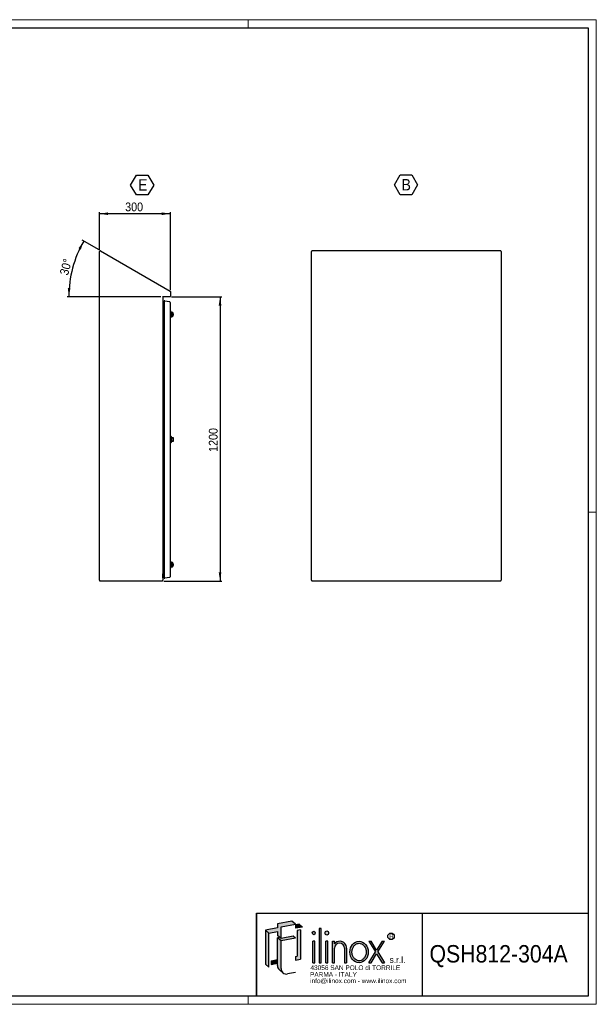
# Model space of a CAD drawing. Header units: millimetres. Extents: x 0 to 5887, y -1 to 4157.
# Tile 7 of 7: x 3453 to 5887, y -1 to 4157. Entities that reach past the tile are written whole.
import ezdxf
from ezdxf.enums import TextEntityAlignment as Align

# ---------------------------------------------------------------- set-up
doc = ezdxf.new("R2010")
doc.units = ezdxf.units.MM
doc.header["$LTSCALE"] = 7
doc.layers.add('SLD-0_1', color=7, linetype='Continuous')
doc.styles.add('SLDTEXTSTYLE0', font='arial.ttf', dxfattribs={"width": 0.9915611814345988})
doc.styles.add('SLDTEXTSTYLE1', font='txt')
doc.styles.add('SLDTEXTSTYLE2', font='txt', dxfattribs={"width": 0.913})
doc.styles.add('SLDTEXTSTYLE3', font='Gothic.ttf', dxfattribs={"width": 0.913})
doc.dimstyles.new('SLDDIMSTYLE3', dxfattribs={"dimtxt": 37.04166666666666, "dimasz": 37.04166666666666, "dimexe": 0, "dimexo": 0.0625, "dimgap": 9.260416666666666, "dimtad": 1, "dimrnd": 1e-09, "dimzin": 12, "dimdsep": 46, "dimtxsty": 'SLDTEXTSTYLE3', "dimsah": 1, "dimcen": 0.09, "dimadec": 0, "dimazin": 3, "dimtfac": 1, "dimtofl": 0, "dimtmove": 0, "dimatfit": 3, "dimfxl": 1, "dimfrac": 2, "dimtolj": 1, "dimtzin": 12, "dimarcsym": 0})
doc.dimstyles.new('SLDDIMSTYLE7', dxfattribs={"dimtxt": 37.04166666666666, "dimasz": 37.04166666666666, "dimexe": 0, "dimexo": 0.0625, "dimgap": 9.260416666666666, "dimtad": 1, "dimdec": 4, "dimlfac": 7, "dimzin": 12, "dimdsep": 46, "dimtxsty": 'SLDTEXTSTYLE3', "dimsah": 1, "dimcen": 0.09, "dimazin": 3, "dimtfac": 1, "dimtofl": 0, "dimtmove": 0, "dimatfit": 3, "dimfxl": 1, "dimfrac": 2, "dimtolj": 1, "dimtzin": 12, "dimarcsym": 0})

# ---------------------------------------------------------------- blocks, each defined once
blk = doc.blocks.new('SW_NOTE_0')
at = {"layer": 'SLD-0_1', "color": 0, "insert": (0, 23.77266393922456), "char_height": 18.44174918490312, "attachment_point": 1, "style": 'SLDTEXTSTYLE0'}
blk.add_mtext('R', dxfattribs=at)
blk = doc.blocks.new('SW_NOTE_0_1')
at = {"layer": 'SLD-0_1', "color": 0, "insert": (0, 33.79851562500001), "char_height": 26.46000000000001, "attachment_point": 1, "style": 'SLDTEXTSTYLE1'}
blk.add_mtext('s.r.l.', dxfattribs=at)
blk = doc.blocks.new('SW_NOTE_0_2')
at = {"layer": 'SLD-0_1', "color": 0, "insert": (0, 25.34888671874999), "char_height": 19.845, "attachment_point": 1, "style": 'SLDTEXTSTYLE1'}
blk.add_mtext('info@ilinox.com - www.ilinox.com', dxfattribs=at)
blk = doc.blocks.new('SW_NOTE_0_3')
at = {"layer": 'SLD-0_1', "color": 0, "insert": (0, 25.34888671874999), "char_height": 19.845, "attachment_point": 1, "style": 'SLDTEXTSTYLE1'}
blk.add_mtext('PARMA - ITALY', dxfattribs=at)
blk = doc.blocks.new('SW_NOTE_0_4')
at = {"layer": 'SLD-0_1', "color": 0, "insert": (0, 25.34888671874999), "char_height": 19.845, "attachment_point": 1, "style": 'SLDTEXTSTYLE1'}
blk.add_mtext('43056 SAN POLO di TORRILE', dxfattribs=at)
blk = doc.blocks.new('ILINOX_1')
h = blk.add_hatch(color=256)
h.dxf.hatch_style = 1
edge = h.paths.add_edge_path()
edge.add_ellipse((468.3381377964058, 220.2244786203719), major_axis=(0, 45.48670638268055), ratio=0.8532216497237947, start_angle=0, end_angle=360)
edge = h.paths.add_edge_path(flags=16)
edge.add_spline(control_points=[(468.3381377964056, 256.9793850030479), (465.6157624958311, 256.9793850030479), (462.8919520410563, 256.5235431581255), (456.7886965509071, 254.4216148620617), (453.4559186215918, 252.4493089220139), (447.4912810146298, 247.0494353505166), (444.8679446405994, 243.6199650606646), (440.8193722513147, 235.7252992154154), (439.3993163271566, 231.2650835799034), (438.0467998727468, 221.9905349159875), (438.1155656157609, 217.18208178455), (439.7295042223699, 207.9746832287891), (441.2731828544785, 203.5816165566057), (445.5312798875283, 195.8726070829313), (448.2400692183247, 192.5613651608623), (454.3280258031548, 187.4202740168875), (457.6988523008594, 185.5875375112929), (464.6428513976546, 183.4880774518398), (468.2192502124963, 183.2123912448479), (471.7465231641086, 183.7085425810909), (475.3654728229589, 184.2175892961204), (478.9417898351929, 185.5451646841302), (485.58397199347, 189.8082975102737), (488.6426780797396, 192.7512094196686), (493.6906180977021, 199.9457771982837), (495.671755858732, 204.1937190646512), (498.1450322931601, 213.3488131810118), (498.6344052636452, 218.2493419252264), (498.0166690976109, 227.8936153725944), (496.9101580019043, 232.6306837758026), (493.3315142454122, 241.1712779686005), (490.8640336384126, 244.9685937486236), (485.0598851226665, 251.089844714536), (481.7328250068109, 253.4136189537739), (475.0317459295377, 256.2907754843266), (471.6830351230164, 256.9793850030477), (468.3381377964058, 256.9793850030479)], knot_values=[0, 0, 0, 0, 0.2858004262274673, 0.2858004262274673, 0.65770496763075, 0.65770496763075, 1.029609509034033, 1.029609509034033, 1.401514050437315, 1.401514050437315, 1.773418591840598, 1.773418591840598, 2.145323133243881, 2.145323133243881, 2.517227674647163, 2.517227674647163, 2.889132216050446, 2.889132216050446, 3.261036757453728, 3.261036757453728, 3.261036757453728, 3.642607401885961, 3.642607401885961, 4.024178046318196, 4.024178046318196, 4.405748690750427, 4.405748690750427, 4.78731933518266, 4.78731933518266, 5.168889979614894, 5.168889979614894, 5.550460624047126, 5.550460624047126, 5.93203126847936, 5.93203126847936, 6.283185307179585, 6.283185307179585, 6.283185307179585, 6.283185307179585], degree=3, periodic=0)
edge = h.paths.add_edge_path()
edge.add_ellipse((332.277360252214, 300.6180091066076), major_axis=(0, 8.631244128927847), ratio=0.8176290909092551, start_angle=0, end_angle=360)
edge = h.paths.add_edge_path()
edge.add_ellipse((277.056189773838, 300.6180091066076), major_axis=(0, 7.768119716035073), ratio=0.8176290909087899, start_angle=0, end_angle=360)
at = {"layer": 'SLD-0_1'}
for points in [[(87.93671693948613, 300.5134614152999), (123.8137587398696, 306.8395518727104), (123.8137587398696, 290.4639559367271), (133.4898470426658, 282.3447538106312), (138.8670798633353, 277.8327197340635), (138.8670798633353, 326.9595075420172), (200.1489724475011, 337.7651586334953), (185.0956513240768, 350.3963948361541), (123.8137587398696, 339.59074374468), (123.8137587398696, 322.1250947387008), (72.883395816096, 313.1446976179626)], [(200.1489724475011, 320.2995096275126), (229.8526787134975, 325.5370744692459), (214.7993575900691, 338.1683106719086), (200.1489724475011, 335.5850524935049)], [(72.88339581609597, 169.0394533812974), (87.93671693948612, 156.4082171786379), (87.93671693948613, 300.5134614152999), (72.883395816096, 313.1446976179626)], [(221.5274935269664, 189.6763091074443), (221.5274935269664, 313.8276942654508), (206.4741724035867, 311.3596278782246), (206.4741724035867, 202.3075453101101), (200.1489724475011, 201.4567377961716), (200.1489724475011, 186.171194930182)], [(300.405917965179, 174.7377722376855), (308.927632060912, 174.7377722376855), (308.927632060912, 320.114178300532), (300.405917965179, 320.114178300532)], [(138.8670798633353, 277.8327197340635), (133.4898470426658, 282.3447538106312), (123.8137587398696, 280.6385983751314), (138.8670798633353, 268.0073621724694), (200.1489724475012, 278.8130132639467), (190.4728841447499, 286.9322153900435)], [(272.795332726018, 174.7377722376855), (281.3170468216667, 174.7377722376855), (281.3170468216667, 265.7111850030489), (272.795332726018, 265.7111850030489)], [(328.0165032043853, 174.7377722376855), (336.5382173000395, 174.7377722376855), (336.5382173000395, 265.7111850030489), (328.0165032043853, 265.7111850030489)], [(537.4518791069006, 220.3307733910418), (508.9555525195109, 174.7377722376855), (519.2525782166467, 174.7377722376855), (542.6003919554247, 212.0933554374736), (565.9482056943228, 174.7377722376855), (576.2452313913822, 174.7377722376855), (547.7489048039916, 220.3307733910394), (576.1123596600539, 265.7111850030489), (565.8153339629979, 265.7111850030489), (542.6003919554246, 228.568191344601), (519.385449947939, 265.7111850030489), (509.0884242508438, 265.7111850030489)], [(97.76207450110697, 168.1176223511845), (123.8137587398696, 172.7112371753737), (123.8137587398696, 187.9967800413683), (97.76207450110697, 183.4031652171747)]]:
    blk.add_hatch(color=256, dxfattribs=at).paths.add_polyline_path(points, flags=0)
h = blk.add_hatch(color=256, dxfattribs=at)
edge = h.paths.add_edge_path(flags=0)
edge.add_arc((161.792914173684, 150.1459613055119), 22.92583431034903, 180, 229.9999999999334, ccw=False)
edge.add_line((138.8670798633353, 150.1459613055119), (138.8670798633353, 268.0073621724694))
edge.add_line((138.8670798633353, 268.0073621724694), (123.8137587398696, 280.6385983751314))
edge.add_line((123.8137587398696, 280.6385983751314), (123.8137587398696, 187.9967800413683))
edge.add_line((123.8137587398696, 187.9967800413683), (123.8137587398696, 172.7112371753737))
edge.add_line((123.8137587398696, 172.7112371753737), (123.8137587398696, 162.7771975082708))
edge.add_arc((146.7395930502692, 162.7771975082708), 22.92583431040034, 180, 230.0000000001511)
edge.add_line((132.0031508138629, 145.214989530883), (147.0564719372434, 132.5837533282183))
h = blk.add_hatch(color=256, dxfattribs=at)
edge = h.paths.add_edge_path(flags=0)
edge.add_arc((387.8878600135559, 237.6720169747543), 28.0406299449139, 356.7216528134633, 449.8209872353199)
edge.add_arc((387.8797325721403, 235.0707132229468), 30.64194639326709, 89.82098723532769, 140.7560060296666)
edge.add_line((364.148802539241, 254.4555484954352), (364.148802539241, 265.7111850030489))
edge.add_line((364.148802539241, 265.7111850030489), (355.627088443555, 265.7111850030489))
edge.add_line((355.627088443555, 265.7111850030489), (355.627088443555, 174.7377722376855))
edge.add_line((355.627088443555, 174.7377722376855), (364.148802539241, 174.7377722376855))
edge.add_line((364.148802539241, 174.7377722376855), (364.148802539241, 236.0685283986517))
edge.add_arc((385.7548450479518, 235.5778575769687), 21.61161333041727, 1.3009571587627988, 178.6990428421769, ccw=False)
edge.add_line((407.3608875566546, 236.0685283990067), (407.3608875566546, 174.7377722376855))
edge.add_line((407.3608875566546, 174.7377722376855), (415.8826014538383, 174.7377722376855))
edge.add_line((415.8826014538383, 174.7377722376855), (415.8826014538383, 236.0684648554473))
at = {"color": 7, "linetype": 'Continuous', "lineweight": 25}
for p, q in [((35.02435376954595, 34.43033197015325), (35.02435376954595, 384.4303319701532)), ((35.02435376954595, 384.4303319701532), (1435.024353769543, 384.4303319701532)), ((735.0243537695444, 384.4303319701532), (735.0243537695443, 34.43033197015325))]:
    blk.add_line(p, q, dxfattribs=at)
at = {"layer": 'SLD-0_1'}
for p, q in [((35.02435376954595, 384.4303319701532), (35.02435376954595, 34.43033197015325)), ((123.8137587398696, 306.8395518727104), (123.8137587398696, 290.4639559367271))]:
    blk.add_line(p, q, dxfattribs=at)
at = {"layer": 'SLD-0_1', "color": 7}
for p, q in [((185.0956513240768, 350.3963948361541), (123.8137587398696, 339.59074374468)), ((123.8137587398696, 339.59074374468), (123.8137587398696, 322.1250947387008)), ((138.8670798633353, 326.9595075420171), (200.1489724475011, 337.7651586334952)), ((200.1489724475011, 337.7651586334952), (185.0956513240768, 350.3963948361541)), ((214.7993575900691, 338.1683106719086), (200.1489724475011, 335.5850524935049)), ((200.1489724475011, 335.5850524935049), (200.1489724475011, 320.2995096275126)), ((229.8526787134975, 325.5370744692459), (214.7993575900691, 338.1683106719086)), ((123.8137587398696, 322.1250947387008), (72.88339581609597, 313.1446976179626)), ((87.93671693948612, 300.5134614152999), (72.88339581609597, 313.1446976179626)), ((72.88339581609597, 313.1446976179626), (72.88339581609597, 169.0394533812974)), ((87.93671693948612, 300.5134614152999), (123.8137587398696, 306.8395518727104)), ((87.93671693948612, 156.4082171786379), (87.93671693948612, 300.5134614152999)), ((138.8670798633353, 277.8327197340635), (138.8670798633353, 326.9595075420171)), ((229.8526787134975, 325.5370744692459), (200.1489724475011, 320.2995096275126)), ((221.5274935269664, 313.8276942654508), (206.4741724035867, 311.3596278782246)), ((206.4741724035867, 311.3596278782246), (206.4741724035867, 202.3075453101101)), ((221.5274935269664, 313.8276942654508), (221.5274935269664, 189.6763091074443)), ((308.927632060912, 320.114178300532), (300.405917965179, 320.114178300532)), ((300.405917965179, 320.114178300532), (300.405917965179, 174.7377722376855)), ((308.927632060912, 174.7377722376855), (308.927632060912, 320.114178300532)), ((138.8670798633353, 277.8327197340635), (123.8137587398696, 290.4639559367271)), ((133.4898470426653, 282.3447538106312), (123.8137587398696, 280.6385983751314)), ((138.8670798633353, 268.0073621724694), (123.8137587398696, 280.6385983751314)), ((123.8137587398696, 162.7771975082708), (123.8137587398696, 280.6385983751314)), ((190.4728841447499, 286.9322153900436), (138.8670798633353, 277.8327197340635)), ((200.1489724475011, 278.8130132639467), (138.8670798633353, 268.0073621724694)), ((138.8670798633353, 150.1459613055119), (138.8670798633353, 268.0073621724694)), ((200.1489724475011, 278.8130132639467), (190.4728841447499, 286.9322153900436)), ((281.3170468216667, 265.7111850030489), (272.795332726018, 265.7111850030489)), ((272.795332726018, 174.7377722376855), (272.795332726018, 265.7111850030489)), ((281.3170468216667, 174.7377722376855), (281.3170468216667, 265.7111850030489)), ((336.5382173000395, 265.7111850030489), (328.0165032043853, 265.7111850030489)), ((328.0165032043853, 174.7377722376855), (328.0165032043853, 265.7111850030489)), ((336.5382173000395, 174.7377722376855), (336.5382173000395, 265.7111850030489)), ((355.627088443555, 265.7111850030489), (364.148802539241, 265.7111850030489)), ((355.627088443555, 174.7377722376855), (355.627088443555, 265.7111850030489)), ((364.148802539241, 254.4555484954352), (364.148802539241, 265.7111850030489)), ((509.0884242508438, 265.7111850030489), (519.385449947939, 265.7111850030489)), ((509.0884242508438, 265.7111850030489), (537.4518791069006, 220.3307733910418)), ((542.6003919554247, 228.568191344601), (519.385449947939, 265.7111850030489)), ((565.8153339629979, 265.7111850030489), (542.6003919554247, 228.568191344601)), ((547.7489048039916, 220.3307733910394), (576.112359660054, 265.7111850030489)), ((565.8153339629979, 265.7111850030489), (576.112359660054, 265.7111850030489)), ((364.148802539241, 174.7377722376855), (364.148802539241, 236.0685283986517)), ((407.3608875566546, 236.0685283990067), (407.3608875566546, 174.7377722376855)), ((415.8826014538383, 236.0684648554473), (415.8826014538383, 174.7377722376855)), ((508.9555525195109, 174.7377722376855), (537.4518791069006, 220.3307733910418)), ((519.2525782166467, 174.7377722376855), (542.6003919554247, 212.0933554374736)), ((542.6003919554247, 212.0933554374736), (565.9482056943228, 174.7377722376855)), ((547.7489048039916, 220.3307733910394), (576.2452313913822, 174.7377722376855)), ((72.88339581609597, 169.0394533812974), (87.93671693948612, 156.4082171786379)), ((97.76207450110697, 183.4031652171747), (123.8137587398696, 187.9967800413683)), ((97.76207450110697, 183.4031652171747), (97.76207450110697, 168.1176223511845)), ((97.76207450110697, 168.1176223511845), (123.8137587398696, 172.7112371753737)), ((200.1489724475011, 201.4567377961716), (206.4741724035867, 202.3075453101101)), ((200.1489724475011, 201.4567377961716), (200.1489724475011, 186.171194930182)), ((200.1489724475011, 186.171194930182), (221.5274935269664, 189.6763091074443)), ((272.795332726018, 174.7377722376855), (281.3170468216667, 174.7377722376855)), ((300.405917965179, 174.7377722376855), (308.927632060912, 174.7377722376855)), ((328.0165032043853, 174.7377722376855), (336.5382173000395, 174.7377722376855)), ((355.627088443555, 174.7377722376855), (364.148802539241, 174.7377722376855)), ((407.3608875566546, 174.7377722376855), (415.8826014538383, 174.7377722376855)), ((508.9555525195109, 174.7377722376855), (519.2525782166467, 174.7377722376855)), ((565.9482056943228, 174.7377722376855), (576.2452313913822, 174.7377722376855)), ((132.0031508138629, 145.214989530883), (147.0564719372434, 132.5837533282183)), ((200.1489724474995, 133.6296669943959), (165.7739435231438, 127.5684219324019))]:
    blk.add_line(p, q, dxfattribs=at)
blk.add_circle((603.2316150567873, 286.4795163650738), 13.90713702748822, dxfattribs=at)
for centre, radius, start, end in [((387.8797325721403, 235.0707132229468), 30.64194639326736, 89.82098723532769, 140.7560060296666), ((385.7548450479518, 235.5778575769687), 21.61161333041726, 1.300957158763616, 178.6990428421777), ((387.8878600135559, 237.6720169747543), 28.04062994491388, 356.7216528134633, 89.82098723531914), ((146.7395930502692, 162.7771975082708), 22.92583431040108, 180, 230.0000000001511), ((161.792914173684, 150.1459613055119), 22.92583431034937, 180, 279.9999999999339)]:
    blk.add_arc(centre, radius, start, end, dxfattribs=at)
for centre, major_axis, ratio in [((277.056189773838, 300.6180091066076), (0, 7.768119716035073), 0.8176290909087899), ((332.277360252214, 300.6180091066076), (0, 8.631244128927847), 0.8176290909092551), ((468.3381377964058, 220.2244786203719), (0, 45.48670638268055), 0.8532216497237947)]:
    blk.add_ellipse(centre, major_axis=major_axis, ratio=ratio, dxfattribs=at)
blk.add_open_spline([(468.3381377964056, 256.9793850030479), (465.6157624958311, 256.9793850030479), (462.8919520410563, 256.5235431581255), (456.7886965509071, 254.4216148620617), (453.4559186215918, 252.4493089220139), (447.4912810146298, 247.0494353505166), (444.8679446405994, 243.6199650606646), (440.8193722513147, 235.7252992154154), (439.3993163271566, 231.2650835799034), (438.0467998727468, 221.9905349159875), (438.1155656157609, 217.18208178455), (439.7295042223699, 207.9746832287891), (441.2731828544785, 203.5816165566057), (445.5312798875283, 195.8726070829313), (448.2400692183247, 192.5613651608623), (454.3280258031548, 187.4202740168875), (457.6988523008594, 185.5875375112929), (464.6428513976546, 183.4880774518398), (468.2192502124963, 183.2123912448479), (471.7465231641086, 183.7085425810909), (475.3654728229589, 184.2175892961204), (478.9417898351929, 185.5451646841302), (485.58397199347, 189.8082975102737), (488.6426780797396, 192.7512094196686), (493.6906180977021, 199.9457771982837), (495.671755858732, 204.1937190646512), (498.1450322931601, 213.3488131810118), (498.6344052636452, 218.2493419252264), (498.0166690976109, 227.8936153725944), (496.9101580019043, 232.6306837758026), (493.3315142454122, 241.1712779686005), (490.8640336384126, 244.9685937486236), (485.0598851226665, 251.089844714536), (481.7328250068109, 253.4136189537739), (475.0317459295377, 256.2907754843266), (471.6830351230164, 256.9793850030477), (468.3381377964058, 256.9793850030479)], degree=3, knots=[0, 0, 0, 0, 0.2858004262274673, 0.2858004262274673, 0.65770496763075, 0.65770496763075, 1.029609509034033, 1.029609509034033, 1.401514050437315, 1.401514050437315, 1.773418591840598, 1.773418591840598, 2.145323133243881, 2.145323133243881, 2.517227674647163, 2.517227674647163, 2.889132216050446, 2.889132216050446, 3.261036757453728, 3.261036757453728, 3.261036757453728, 3.642607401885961, 3.642607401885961, 4.024178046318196, 4.024178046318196, 4.405748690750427, 4.405748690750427, 4.78731933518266, 4.78731933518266, 5.168889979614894, 5.168889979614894, 5.550460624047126, 5.550460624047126, 5.93203126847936, 5.93203126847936, 6.283185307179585, 6.283185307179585, 6.283185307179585, 6.283185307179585], dxfattribs=at)
for name, p in [('SW_NOTE_0', (595.7835670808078, 271.8548296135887)), ('SW_NOTE_0_1', (597.4101656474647, 166.8919915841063)), ('SW_NOTE_0_4', (263.0364078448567, 138.5616497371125)), ('SW_NOTE_0_3', (261.2503578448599, 109.9679849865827)), ('SW_NOTE_0_2', (261.5480328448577, 83.2599572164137))]:
    blk.add_blockref(name, p, dxfattribs=at)
at = {"layer": 'SLD-0_1', "color": 7, "style": 'SLDTEXTSTYLE2', "width": 0.913}
blk.add_attdef('AUTOATTR0', text='', height=73.5, dxfattribs=at).set_placement((765.7167785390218, 154.0066778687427), align=Align.BOTTOM_LEFT)
blk = doc.blocks.new('SW_NOTE_0_7')
at = {"layer": 'SLD-0_1', "color": 0}
for p, q in [((-30.20266419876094, 36.93920752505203), (-5.894077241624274, 79.04291519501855)), ((-5.894077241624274, 79.04291519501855), (42.72309667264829, 79.04291519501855)), ((42.72309667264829, 79.04291519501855), (67.03168362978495, 36.93920752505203)), ((-5.894077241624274, -5.164500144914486), (-30.20266419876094, 36.93920752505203)), ((67.03168362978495, 36.93920752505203), (42.72309667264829, -5.164500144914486)), ((42.72309667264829, -5.164500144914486), (-5.894077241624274, -5.164500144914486))]:
    blk.add_line(p, q, dxfattribs=at)
at = {"layer": 'SLD-0_1', "color": 0, "insert": (0, 61.50942382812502), "char_height": 48.15416666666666, "attachment_point": 1, "style": 'SLDTEXTSTYLE3'}
blk.add_mtext('B', dxfattribs=at)
blk = doc.blocks.new('SW_NOTE_0_8')
at = {"layer": 'SLD-0_1', "color": 0}
for p, q in [((-31.40651853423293, 36.93920752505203), (-7.097931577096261, 79.04291519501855)), ((-7.097931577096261, 79.04291519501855), (41.51924233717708, 79.04291519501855)), ((41.51924233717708, 79.04291519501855), (65.82782929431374, 36.93920752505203)), ((-7.097931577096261, -5.164500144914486), (-31.40651853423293, 36.93920752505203)), ((65.82782929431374, 36.93920752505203), (41.51924233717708, -5.164500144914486)), ((41.51924233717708, -5.164500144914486), (-7.097931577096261, -5.164500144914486))]:
    blk.add_line(p, q, dxfattribs=at)
at = {"layer": 'SLD-0_1', "color": 0, "insert": (0, 61.50942382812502), "char_height": 48.15416666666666, "attachment_point": 1, "style": 'SLDTEXTSTYLE3'}
blk.add_mtext('E', dxfattribs=at)
blk = doc.blocks.new('_D_16')
at = {"layer": 'SLD-0_1'}
for p, q in [((3787.36716891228, 3184.930735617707), (3716.76652325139, 3225.692037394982)), ((4047.861131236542, 2987.023731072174), (3652.815543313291, 2987.023731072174))]:
    blk.add_line(p, q, dxfattribs=at)
blk.add_arc((4130.152155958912, 2987.023731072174), 470.3366126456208, 150.0000000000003, 180, dxfattribs=at)
for points in [[(3722.828701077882, 3222.192037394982), (3700.539075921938, 3192.063428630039), (3710.625808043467, 3186.756887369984)], [(3659.815543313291, 2987.023731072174), (3666.965102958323, 3023.812917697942), (3655.576466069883, 3024.260684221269)]]:
    blk.add_solid(points, dxfattribs=at)
at = {"layer": 'SLD-0_1', "insert": (3620.498800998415, 3085.023533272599), "char_height": 37.04166666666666, "attachment_point": 1, "rotation": 75.00000000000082, "style": 'SLDTEXTSTYLE3'}
blk.add_mtext('30°', dxfattribs=at)
blk = doc.blocks.new('_D_17')
at = {"layer": 'SLD-0_1'}
for p, q in [((4092.929346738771, 2987.023731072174), (4305.404163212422, 2987.023731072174)), ((4298.404163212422, 2987.023731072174), (4298.404163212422, 1787.023731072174)), ((4060.929346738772, 1787.023731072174), (4305.404163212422, 1787.023731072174))]:
    blk.add_line(p, q, dxfattribs=at)
for points in [[(4298.404163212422, 2987.023731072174), (4292.705445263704, 2949.982064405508), (4304.10288116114, 2949.982064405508)], [(4298.404163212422, 1787.023731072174), (4304.10288116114, 1824.065397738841), (4292.705445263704, 1824.065397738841)]]:
    blk.add_solid(points, dxfattribs=at)
at = {"layer": 'SLD-0_1', "insert": (4251.089222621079, 2332.284376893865), "char_height": 37.04166666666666, "attachment_point": 1, "rotation": 90.00000000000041, "style": 'SLDTEXTSTYLE3'}
blk.add_mtext('1200', dxfattribs=at)
blk = doc.blocks.new('_D_18')
at = {"layer": 'SLD-0_1'}
for p, q in [((3788.929346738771, 3185.832659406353), (3788.929346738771, 3345.02881182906)), ((4088.929346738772, 3338.02881182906), (3788.929346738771, 3338.02881182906)), ((4088.929346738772, 3016.091680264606), (4088.929346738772, 3345.02881182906))]:
    blk.add_line(p, q, dxfattribs=at)
for points in [[(3788.929346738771, 3338.02881182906), (3825.971013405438, 3332.330093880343), (3825.971013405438, 3343.727529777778)], [(4088.929346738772, 3338.02881182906), (4051.887680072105, 3343.727529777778), (4051.887680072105, 3332.330093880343)]]:
    blk.add_solid(points, dxfattribs=at)
at = {"layer": 'SLD-0_1', "insert": (3897.874831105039, 3385.343752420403), "char_height": 37.04166666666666, "attachment_point": 1, "style": 'SLDTEXTSTYLE3'}
blk.add_mtext('300', dxfattribs=at)

msp = doc.modelspace()

# ---------------------------------------------------------------- linework, layer by layer
at = {"color": 7, "linetype": 'Continuous', "lineweight": 18}
for p, q in [((5887.024353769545, 4157.430331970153), (0.024353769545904, 4157.430331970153)), ((4417.024353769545, 4122.430331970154), (4417.024353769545, 4157.430331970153)), ((5887.024353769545, -0.5696680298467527), (5887.024353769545, 4157.430331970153)), ((5887.024353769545, 2078.430331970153), (5852.024353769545, 2078.430331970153)), ((5852.024353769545, 34.43033197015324), (35.02435376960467, 34.43033197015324)), ((4417.024353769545, 34.43033197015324), (4417.024353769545, -0.5696680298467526)), ((5852.024353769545, 34.43033197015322), (4452.024353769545, 34.43033197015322)), ((0.0243537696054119, -0.5696680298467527), (5887.024353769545, -0.5696680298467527))]:
    msp.add_line(p, q, dxfattribs=at)
at = {"color": 7, "linetype": 'Continuous', "lineweight": 25}
for p, q in [((35.02435376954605, 4122.430331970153), (5852.024353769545, 4122.430331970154)), ((5852.024353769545, 4122.430331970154), (5852.024353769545, 34.43033197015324)), ((3788.92934673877, 1790.023731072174), (3788.92934673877, 3178.832659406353)), ((3793.42934673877, 3181.430735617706), (4087.42934673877, 3011.689756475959)), ((4684.839927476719, 1790.023731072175), (4684.839927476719, 3178.832659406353)), ((5481.839927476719, 3181.832659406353), (4687.839927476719, 3181.832659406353)), ((5484.83992747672, 3178.832659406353), (5484.83992747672, 1790.023731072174)), ((4088.92934673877, 3009.091680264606), (4088.92934673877, 2990.023731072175)), ((4085.92934673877, 2987.023731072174), (4054.861131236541, 2987.023731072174)), ((4056.92934673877, 2985.523731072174), (4056.92934673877, 1790.023731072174)), ((4056.982779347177, 2969.065855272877), (4056.92934673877, 2951.303000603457)), ((4056.929346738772, 2958.489046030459), (4056.950943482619, 2958.482508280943)), ((4056.982779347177, 2969.065855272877), (4056.982779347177, 2034.523731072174)), ((4061.988584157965, 2966.790097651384), (4056.982779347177, 2969.065855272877)), ((4061.988584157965, 2967.29032191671), (4061.988584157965, 1801.757140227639)), ((4065.509528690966, 2970.244745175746), (4085.241119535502, 2966.765533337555)), ((4087.720175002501, 2963.811110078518), (4087.720175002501, 1805.236352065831)), ((4089.2201750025, 2927.028731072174), (4087.720175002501, 2927.028731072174)), ((4091.720175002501, 2924.528731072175), (4089.2201750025, 2927.028731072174)), ((4089.2201750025, 2927.028731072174), (4089.2201750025, 2899.028731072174)), ((4091.720175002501, 2901.528731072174), (4091.720175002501, 2924.528731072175)), ((4092.420175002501, 2922.778730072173), (4092.420175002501, 2903.278732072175)), ((4097.520175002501, 2921.528731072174), (4094.58623851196, 2921.528731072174)), ((4097.520175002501, 2918.505956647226), (4094.9201750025, 2918.505956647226)), ((4094.9201750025, 2918.505956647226), (4094.9201750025, 2907.551505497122)), ((4100.520175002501, 2913.028731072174), (4100.520175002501, 2918.528731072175)), ((4100.520175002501, 2907.528731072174), (4100.520175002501, 2913.028731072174)), ((4087.720175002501, 2899.028731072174), (4089.2201750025, 2899.028731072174)), ((4089.2201750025, 2899.028731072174), (4091.720175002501, 2901.528731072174)), ((4094.58623851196, 2904.528731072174), (4097.520175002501, 2904.528731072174)), ((4094.9201750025, 2907.551505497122), (4097.520175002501, 2907.551505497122)), ((4089.253742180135, 2394.573731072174), (4087.720175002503, 2394.573731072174)), ((4087.720175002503, 2389.15630676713), (4089.253742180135, 2389.15630676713)), ((4089.253742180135, 2379.991155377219), (4087.720175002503, 2379.991155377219)), ((4087.720175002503, 2374.573731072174), (4089.253742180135, 2374.573731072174)), ((4090.753742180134, 2398.573731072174), (4089.253742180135, 2398.573731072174)), ((4089.253742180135, 2398.573731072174), (4089.253742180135, 2384.573731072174)), ((4089.253742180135, 2384.573731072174), (4089.253742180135, 2370.573731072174)), ((4089.253742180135, 2370.573731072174), (4090.753742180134, 2370.573731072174)), ((4093.253742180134, 2396.073731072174), (4090.753742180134, 2398.573731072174)), ((4090.753742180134, 2398.573731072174), (4090.753742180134, 2370.573731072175)), ((4090.753742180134, 2370.573731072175), (4093.253742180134, 2373.073731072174)), ((4093.253742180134, 2384.573731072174), (4093.253742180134, 2396.073731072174)), ((4093.253742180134, 2373.073731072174), (4093.253742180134, 2384.573731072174)), ((4093.953742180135, 2394.323730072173), (4093.953742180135, 2374.823732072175)), ((4096.453742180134, 2393.073731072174), (4096.119805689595, 2393.073731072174)), ((4096.119805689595, 2376.073731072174), (4096.453742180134, 2376.073731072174)), ((4096.453742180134, 2393.073731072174), (4096.453742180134, 2391.073731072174)), ((4096.453742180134, 2391.073731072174), (4099.053742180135, 2391.073731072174)), ((4096.453742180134, 2378.073731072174), (4096.453742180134, 2376.073731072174)), ((4099.053742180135, 2378.073731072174), (4096.453742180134, 2378.073731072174)), ((4102.053742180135, 2379.073731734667), (4102.053742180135, 2390.073731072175)), ((4056.982779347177, 2034.523731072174), (4056.982779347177, 1799.981606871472)), ((4089.2201750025, 1870.018731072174), (4087.720175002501, 1870.018731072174)), ((4087.720175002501, 1842.018731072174), (4089.2201750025, 1842.018731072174)), ((4091.720175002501, 1867.518731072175), (4089.2201750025, 1870.018731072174)), ((4089.2201750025, 1870.018731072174), (4089.2201750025, 1842.018731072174)), ((4089.2201750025, 1842.018731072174), (4091.720175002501, 1844.518731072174)), ((4091.720175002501, 1844.518731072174), (4091.720175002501, 1867.518731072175)), ((4092.420175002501, 1865.768730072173), (4092.420175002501, 1846.268732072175)), ((4097.520175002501, 1864.518731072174), (4094.58623851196, 1864.518731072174)), ((4094.58623851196, 1847.518731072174), (4097.520175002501, 1847.518731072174)), ((4097.520175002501, 1861.495956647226), (4094.9201750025, 1861.495956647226)), ((4094.9201750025, 1861.495956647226), (4094.9201750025, 1850.541505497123)), ((4094.9201750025, 1850.541505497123), (4097.520175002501, 1850.541505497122)), ((4100.520175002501, 1850.518731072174), (4100.520175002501, 1861.518731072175)), ((4056.982779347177, 1799.981606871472), (4056.92934673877, 1817.744461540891)), ((4056.929346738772, 1810.55841611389), (4056.950943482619, 1810.564953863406)), ((4061.988584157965, 1802.257364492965), (4056.982779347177, 1799.981606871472)), ((4085.241119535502, 1802.281928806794), (4065.509528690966, 1798.802716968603)), ((4049.367645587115, 1787.023731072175), (3791.92934673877, 1787.023731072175)), ((4053.92934673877, 1787.023731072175), (4049.367645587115, 1787.023731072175)), ((5481.839927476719, 1787.023731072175), (4687.839927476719, 1787.023731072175)), ((5852.024353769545, 34.43033197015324), (35.02435376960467, 34.43033197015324)), ((5852.024353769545, 34.43033197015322), (4452.024353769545, 34.43033197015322))]:
    msp.add_line(p, q, dxfattribs=at)
for centre, radius, start, end in [((3791.92934673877, 3178.832659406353), 3, 59.99999999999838, 180), ((4687.839927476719, 3178.832659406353), 3, 90, 180), ((5481.839927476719, 3178.832659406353), 3.000000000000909, 0, 90), ((4085.92934673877, 3009.091680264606), 3, 0, 59.99999999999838), ((4058.42934673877, 2985.523731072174), 1.500000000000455, 90, 180), ((4064.988584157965, 2967.29032191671), 3, 79.9999999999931, 179.9999999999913), ((4084.720175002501, 2963.811110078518), 3.000000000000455, 0, 79.99999999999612), ((4085.92934673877, 2990.023731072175), 3.000000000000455, 270.0000000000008, 8.685e-12), ((4091.1701750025, 2922.278731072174), 1.250000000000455, 0, 63.89611886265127), ((4092.421175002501, 2922.278731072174), 0.5000000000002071, 30.00000000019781, 90.11459163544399), ((4094.58623851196, 2923.528731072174), 2, 210.0000000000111, 270.0000000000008), ((4097.520175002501, 2918.528731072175), 3, 0, 90), ((4091.1701750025, 2903.778731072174), 1.250000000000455, 296.1038811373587, 0), ((4092.421175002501, 2903.778731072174), 0.4999999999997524, 269.8854083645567, 329.9999999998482), ((4094.58623851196, 2902.528731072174), 2, 90, 149.9999999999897), ((4097.520175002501, 2907.528731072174), 3.000000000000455, 270.0000000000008, 0), ((4092.703742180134, 2393.823731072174), 1.250000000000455, 0, 63.89611886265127), ((4092.703742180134, 2375.323731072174), 1.250000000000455, 296.1038811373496, 0), ((4093.954742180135, 2393.823731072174), 0.5000000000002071, 30.00000000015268, 90.11459163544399), ((4093.954742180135, 2375.323731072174), 0.5000000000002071, 269.8854083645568, 329.9999999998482), ((4096.119805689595, 2395.073731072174), 2, 210.0000000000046, 270.0000000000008), ((4096.119805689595, 2374.073731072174), 2, 90, 149.9999999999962), ((4099.053742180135, 2390.073731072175), 3, 0, 19.49920840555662), ((4099.053742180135, 2379.073731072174), 3, 340.5309534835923, 0), ((4091.1701750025, 1865.268731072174), 1.250000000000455, 0, 63.89611886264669), ((4091.1701750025, 1846.768731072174), 1.250000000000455, 296.1038811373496, 0), ((4092.421175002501, 1865.268731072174), 0.4999999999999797, 30.00000000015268, 90.11459163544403), ((4092.421175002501, 1846.768731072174), 0.4999999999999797, 269.8854083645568, 329.9999999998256), ((4094.58623851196, 1866.518731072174), 2, 210.0000000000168, 270.0000000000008), ((4094.58623851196, 1845.518731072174), 2, 90, 149.9999999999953), ((4097.520175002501, 1861.518731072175), 3, 0, 90), ((4097.520175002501, 1850.518731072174), 3, 270.0000000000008, 0), ((3791.92934673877, 1790.023731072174), 3, 180, 270.0000000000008), ((4053.92934673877, 1790.023731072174), 3, 270.0000000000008, 0), ((4064.988584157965, 1801.757140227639), 3, 180, 280.0000000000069), ((4084.720175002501, 1805.236352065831), 3.000000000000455, 280.0000000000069, 0), ((4687.839927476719, 1790.023731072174), 3, 179.9999999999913, 270.0000000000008), ((5481.839927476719, 1790.023731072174), 3.000000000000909, 270.0000000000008, 0)]:
    msp.add_arc(centre, radius, start, end, dxfattribs=at)
for points, knots in [([(4097.520175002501, 2918.505956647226), (4097.687831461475, 2918.492989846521), (4098.074023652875, 2918.463121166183), (4098.652671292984, 2918.193137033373), (4099.294181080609, 2917.63559362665), (4099.957689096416, 2916.511822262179), (4100.294104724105, 2914.8825587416), (4100.371124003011, 2913.116313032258), (4100.309345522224, 2911.484593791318), (4100.091105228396, 2910.119011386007), (4099.657497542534, 2908.984513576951), (4099.097778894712, 2908.203777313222), (4098.386246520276, 2907.700172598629), (4097.842094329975, 2907.556603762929), (4097.552393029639, 2907.552015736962), (4097.520175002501, 2907.551505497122)], [0, 0, 0, 0, 0.0369264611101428, 0.0850591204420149, 0.1377155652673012, 0.2227588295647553, 0.3675852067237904, 0.4999338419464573, 0.6129937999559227, 0.727786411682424, 0.8034010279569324, 0.8794997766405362, 0.9360221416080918, 0.992884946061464, 1, 1, 1, 1]), ([(4101.882079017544, 2391.073731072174), (4101.882109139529, 2391.073731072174), (4101.910142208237, 2391.073731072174), (4101.829451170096, 2391.073731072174), (4101.62695591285, 2391.073731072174), (4101.190554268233, 2391.073731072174), (4100.631444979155, 2391.073731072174), (4099.919789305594, 2391.073731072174), (4099.375662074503, 2391.073731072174), (4099.085960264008, 2391.073731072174), (4099.053742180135, 2391.073731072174)], [0, 0, 0, 0, 0.0002431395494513, 0.2262781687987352, 0.4557772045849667, 0.6069496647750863, 0.7590900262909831, 0.8720923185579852, 0.985775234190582, 1, 1, 1, 1]), ([(4099.053742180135, 2378.073731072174), (4099.221395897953, 2378.073731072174), (4099.607581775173, 2378.073731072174), (4100.18628983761, 2378.073731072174), (4100.827481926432, 2378.073731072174), (4101.493466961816, 2378.073731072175), (4101.813641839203, 2378.073731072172), (4101.909359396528, 2378.073731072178), (4101.882167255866, 2378.073731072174), (4101.882166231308, 2378.073731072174)], [0, 0, 0, 0, 0.0738619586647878, 0.1701390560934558, 0.2754648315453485, 0.4455721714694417, 0.7352603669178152, 0.9999900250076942, 1, 1, 1, 1]), ([(4097.520175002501, 1861.495956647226), (4097.687831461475, 1861.482989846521), (4098.074023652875, 1861.453121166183), (4098.652671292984, 1861.183137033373), (4099.294181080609, 1860.625593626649), (4099.957689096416, 1859.50182226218), (4100.294104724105, 1857.8725587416), (4100.371124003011, 1856.106313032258), (4100.309345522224, 1854.474593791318), (4100.091105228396, 1853.109011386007), (4099.657497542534, 1851.974513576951), (4099.097778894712, 1851.193777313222), (4098.386246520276, 1850.690172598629), (4097.842094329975, 1850.546603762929), (4097.552393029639, 1850.542015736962), (4097.520175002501, 1850.541505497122)], [0, 0, 0, 0, 0.0369264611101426, 0.0850591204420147, 0.1377155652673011, 0.2227588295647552, 0.3675852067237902, 0.4999338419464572, 0.6129937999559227, 0.727786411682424, 0.8034010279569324, 0.8794997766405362, 0.9360221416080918, 0.992884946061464, 1, 1, 1, 1])]:
    msp.add_open_spline(points, degree=3, knots=knots, dxfattribs=at)

# ---------------------------------------------------------------- block references
at = {"layer": 'SLD-0_1'}
for name, p in [('SW_NOTE_0_8', (3952.414091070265, 3422.305599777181)), ('SW_NOTE_0_7', (5065.104760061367, 3423.015538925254))]:
    msp.add_blockref(name, p, dxfattribs=at)
msp.add_blockref('ILINOX_1', (4417, 0), dxfattribs=at).add_auto_attribs({'AUTOATTR0': 'QSH812-304A'})

# ---------------------------------------------------------------- dimensions: what is measured, and where the dimension line sits
dim = msp.add_linear_dim(base=(3788.929346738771, 3338.02881182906), p1=(4088.929346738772, 3009.091680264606), p2=(3788.929346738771, 3178.832659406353), dimstyle='SLDDIMSTYLE3', dxfattribs=at)
dim.commit()
dim.dimension.update_dxf_attribs({"geometry": '_D_18', "text_midpoint": (3938.929346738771, 3338.02881182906), "dimtype": 160})
dim = msp.add_angular_dim_2l(base=(3675.841874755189, 3108.755804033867), line1=((3793.429346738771, 3181.430735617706), (4087.429346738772, 3011.689756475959)), line2=((4085.929346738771, 2987.023731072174), (4054.861131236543, 2987.023731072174)), dimstyle='SLDDIMSTYLE7', dxfattribs=at)
dim.commit()
dim.dimension.update_dxf_attribs({"geometry": '_D_16', "text_midpoint": (3675.841874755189, 3108.755804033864), "dimtype": 162})
dim = msp.add_linear_dim(base=(4298.404163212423, 1787.023731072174), p1=(4085.929346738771, 2987.023731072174), p2=(4053.929346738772, 1787.023731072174), angle=90.0000000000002, dimstyle='SLDDIMSTYLE3', dxfattribs=at)
dim.commit()
dim.dimension.update_dxf_attribs({"geometry": '_D_17', "text_midpoint": (4298.404163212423, 2387.023731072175), "dimtype": 160})

doc.saveas('drawing.dxf')
